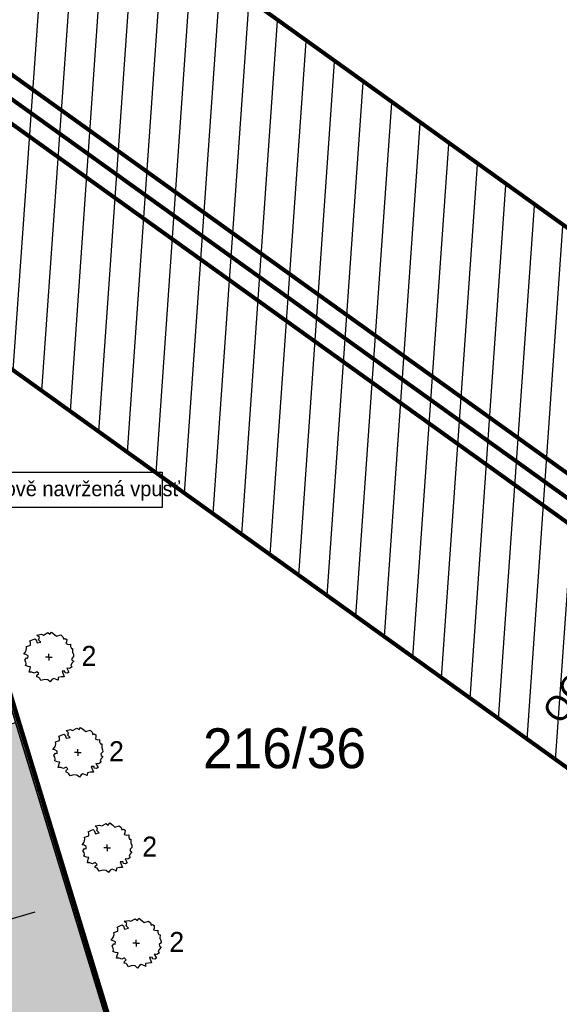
# Model space of a CAD drawing. Extents: x -740024 to -738426, y -1122140 to -1121743.
# Tile 31 of 256: x -739184 to -739157, y -1121934 to -1121884. Entities that reach past the tile are written whole.
import ezdxf

# ---------------------------------------------------------------- set-up
doc = ezdxf.new("R2010")
doc.units = 0
doc.header["$MEASUREMENT"] = 0
for name, color, linetype in [('G_DALSI_PRVKY_MAPY_L60500', 7, 'Continuous'), ('G_PARCELY_KN_T18', 7, 'Continuous'), ('Kóty', 7, 'Continuous'), ('obrubníky', 7, 'Continuous'), ('popisy', 7, 'Continuous'), ('Poznámky popiska', 7, 'Continuous'), ('souřadnice S-JSTK', 7, 'Continuous'), ('Standard', 7, 'Continuous'), ('STAVEBNÍ OBJEKTY', 7, 'Continuous'), ('SÍTĚ NOVÉ', 7, 'Continuous'), ('tx_silnice', 7, 'Continuous')]:
    doc.layers.add(name, color=color, linetype=linetype)
doc.styles.add('GENERATED_STYLE_1', font='txt')
doc.dimstyles.new('GENERATED_STYLE__16', dxfattribs={"dimtxt": 1, "dimasz": 0.7125, "dimexe": 0.18, "dimexo": 0, "dimgap": 0.09, "dimtad": 1, "dimdec": 0, "dimlfac": 1000, "dimzin": 0, "dimdsep": 46, "dimtxsty": 'GENERATED_STYLE_1', "dimblk": 'ARROWHEAD_6', "dimblk1": 'ARROWHEAD_6', "dimblk2": 'ARROWHEAD_6', "dimcen": 0.09, "dimclrd": 7, "dimclre": 7, "dimclrt": 7, "dimadec": 0, "dimazin": 0, "dimtfac": 1, "dimtdec": 4, "dimtmove": 0, "dimatfit": 3, "dimfxl": 0, "dimtolj": 1, "dimtzin": 0, "dimarcsym": 0})
doc.dimstyles.new('GENERATED_STYLE__33', dxfattribs={"dimtxt": 0.18, "dimasz": 0.6384, "dimexe": 0.18, "dimexo": 0.0625, "dimgap": 0.09, "dimtad": 0, "dimtih": 1, "dimtoh": 1, "dimdec": 4, "dimzin": 0, "dimdsep": 46, "dimcen": 0.09, "dimadec": 0, "dimazin": 0, "dimtfac": 1, "dimtdec": 4, "dimtmove": 0, "dimatfit": 3, "dimldrblk": 'ARROWHEAD_5', "dimfxl": 0, "dimtolj": 1, "dimtzin": 0, "dimarcsym": 0})

# ---------------------------------------------------------------- blocks, each defined once
blk = doc.blocks.new('*D1355', base_point=(-738576.986, -1121962.538))
at = {"layer": 'Kóty'}
for p, q in [((-739150.328, -1121914.541), (-739150.5, -1121913.495)), ((-739150.414, -1121914.018), (-739156.243, -1121922.143)), ((-739156.33, -1121921.62), (-739156.157, -1121922.666)), ((-739156.815, -1121921.733), (-739155.672, -1121922.553)), ((-739156.243, -1121922.143), (-739156.571, -1121922.6))]:
    blk.add_line(p, q, dxfattribs=at)
at = {"layer": 'Kóty', "char_height": 1, "attachment_point": 7, "rotation": 54.3407, "style": 'GENERATED_STYLE_1'}
for s, insert in [('{10\xa0000}', (-739147.713, -1121909.911)), ('{ }', (-739150.105, -1121913.245)), ('{10\xa0000}', (-739154.709, -1121919.661))]:
    blk.add_mtext(s, dxfattribs=dict(at, insert=insert))
blk = doc.blocks.new('ARROWHEAD_6')
at = {"color": 0, "linetype": 'Continuous', "lineweight": 0}
for p, q in [((0, 0), (-1, 0)), ((-0.5, -0.5), (0.5, 0.5))]:
    blk.add_line(p, q, dxfattribs=at)
blk = doc.blocks.new('ARROWHEAD_5')
at = {"color": 0, "linetype": 'Continuous', "lineweight": 0}
blk.add_line((0, 0), (-1, 0), dxfattribs=at)
blk.add_solid([(-1, 0.2679), (0, 0), (-1, -0.2679), (-1, 0.2679)], dxfattribs=at)

msp = doc.modelspace()

# ---------------------------------------------------------------- hatches: boundary and pattern name
at = {"layer": 'obrubníky', "linetype": 'Continuous'}
h = msp.add_hatch(dxfattribs=at)
h.set_pattern_fill('plášť_2_kopírovat', color=256, style=0, pattern_type=2)
h.set_pattern_definition([(86, (-738576.9859, -1121962.5378), (-1.496346, 0.1046347), [])])
h.paths.add_polyline_path([(-739081.8409, -1121975.8547), (-739166.219, -1121914.9854), (-739275.5215, -1121836.5613), (-739275.5414, -1121809.4701), (-739184.9876, -1121874.442), (-739069.0126, -1121957.982)], flags=0)
h = msp.add_hatch(dxfattribs=at)
h.set_pattern_fill('CUT_STONE_KOPÍROVAT', color=256, style=0, pattern_type=2)
h.set_pattern_definition([(45, (-738576.9859, -1121962.5378), (-0.4772971, 0.4772971), [0, -0.45, 0, -0.675]), (110, (-738575.4859, -1121962.5378), (0.6342925, 0.2308636), [0, -0.33, 0, -0.57])])
h.paths.add_polyline_path([(-739204.2082, -1121977.8468), (-739205.9538, -1121972.2618), (-739200.2147, -1121970.5219), (-739203.0435, -1121961.4894, 0.4142136), (-739209.9644, -1121957.9396), (-739210.3998, -1121958.0759), (-739212.0448, -1121952.8232), (-739189.5107, -1121945.9363), (-739187.4645, -1121952.6305), (-739187.0819, -1121952.5136), (-739189.1281, -1121945.8193), (-739189.0806, -1121945.8038, 0.3693412), (-739188.3671, -1121944.717), (-739191.3296, -1121935.0254), (-739187.5043, -1121933.8561), (-739191.3044, -1121921.4239), (-739184.6102, -1121919.3777), (-739169.9457, -1121967.3528)], flags=0)

# ---------------------------------------------------------------- linework, layer by layer
at = {"layer": 'G_DALSI_PRVKY_MAPY_L60500', "color": 1, "lineweight": 200, "flags": 128}
for points in [[(-739275.1815, -1121809.7283), (-739126.8324, -1121916.1681)], [(-739275.1815, -1121822.036), (-739132.662, -1121924.2931)], [(-739275.6358, -1121824.1716), (-739133.8279, -1121925.9181)], [(-739275.5215, -1121836.5613), (-739139.6607, -1121934.0409)], [(-739252.075, -1121839.8456), (-739133.245, -1121925.1056)]]:
    msp.add_lwpolyline(points, dxfattribs=at)
at = {"layer": 'obrubníky', "flags": 128}
msp.add_lwpolyline([(-739204.2082, -1121977.8468), (-739205.9538, -1121972.2618), (-739200.2147, -1121970.5219), (-739203.0435, -1121961.4894, 0.4142136), (-739209.9644, -1121957.9396), (-739210.3998, -1121958.0759), (-739212.0448, -1121952.8232), (-739189.5107, -1121945.9363), (-739187.4645, -1121952.6305), (-739187.0819, -1121952.5136), (-739189.1281, -1121945.8193), (-739189.0806, -1121945.8038, 0.3693412), (-739188.3671, -1121944.717), (-739191.3296, -1121935.0254), (-739187.5043, -1121933.8561), (-739191.3044, -1121921.4239), (-739184.6102, -1121919.3777), (-739169.9457, -1121967.3528)], format="xyb", close=True, dxfattribs=at)
at = {"layer": 'Poznámky popiska', "flags": 128}
msp.add_lwpolyline([(-739187.4207, -1121906.8137), (-739177.2549, -1121906.8137), (-739177.2549, -1121908.5923), (-739187.4207, -1121908.5923)], close=True, dxfattribs=at)
at = {"layer": 'souřadnice S-JSTK'}
for p, q in [((-739183.8942, -1121915.2848), (-739183.7301, -1121915.2053)), ((-739183.7301, -1121915.2053), (-739183.6471, -1121915.1757)), ((-739183.6471, -1121915.1757), (-739183.582, -1121915.2231)), ((-739183.5388, -1121914.9904), (-739183.3154, -1121914.9506)), ((-739183.4161, -1121915.1046), (-739183.5388, -1121914.9904)), ((-739183.4517, -1121915.229), (-739183.4161, -1121915.1046)), ((-739183.3154, -1121914.9506), (-739183.2088, -1121914.9921)), ((-739183.2088, -1121914.9921), (-739182.9956, -1121914.8677)), ((-739182.9956, -1121914.8677), (-739182.883, -1121914.9506)), ((-739182.883, -1121914.9506), (-739182.8061, -1121914.839)), ((-739182.8061, -1121914.839), (-739182.652, -1121914.9566)), ((-739182.652, -1121914.9566), (-739182.5513, -1121915.0513)), ((-739182.5513, -1121915.0513), (-739182.334, -1121914.9836)), ((-739182.334, -1121914.9836), (-739182.2314, -1121915.081)), ((-739182.2314, -1121915.081), (-739182.1959, -1121915.1935)), ((-739182.1959, -1121915.1935), (-739182.1248, -1121915.1639)), ((-739182.1248, -1121915.1639), (-739182.0371, -1121915.2064)), ((-739182.0371, -1121915.2064), (-739182.0478, -1121915.3357)), ((-739184.0914, -1121915.8095), (-739184.0559, -1121915.6614)), ((-739184.0674, -1121915.5581), (-739183.9611, -1121915.5311)), ((-739184.0559, -1121915.6614), (-739184.0674, -1121915.5581)), ((-739183.9611, -1121915.5311), (-739183.8604, -1121915.4897)), ((-739183.8604, -1121915.3653), (-739183.8942, -1121915.2848)), ((-739183.8604, -1121915.4897), (-739183.8604, -1121915.3653)), ((-739183.582, -1121915.2231), (-739183.5304, -1121915.3855)), ((-739183.5304, -1121915.3855), (-739183.3339, -1121915.3434)), ((-739183.3339, -1121915.3434), (-739183.4517, -1121915.229)), ((-739182.0478, -1121915.3357), (-739182.0834, -1121915.4186)), ((-739182.0834, -1121915.4186), (-739181.9471, -1121915.4541)), ((-739181.9471, -1121915.4541), (-739181.8554, -1121915.4406)), ((-739181.8554, -1121915.4406), (-739181.8523, -1121915.5608)), ((-739181.8523, -1121915.5608), (-739181.8109, -1121915.6674)), ((-739181.8109, -1121915.6674), (-739181.748, -1121915.6682)), ((-739181.748, -1121915.6682), (-739181.7516, -1121915.851)), ((-739184.1942, -1121915.9428), (-739184.0914, -1121915.8095)), ((-739184.0973, -1121915.9695), (-739184.1942, -1121915.9428)), ((-739184.1506, -1121916.2419), (-739184.0677, -1121916.1235)), ((-739183.9848, -1121916.0346), (-739184.0973, -1121915.9695)), ((-739184.0677, -1121916.1235), (-739183.9907, -1121916.1472)), ((-739183.9907, -1121916.1472), (-739183.9848, -1121916.0346)), ((-739182.9438, -1121916.0894), (-739183.1104, -1121916.0894)), ((-739182.9438, -1121916.0894), (-739182.9438, -1121915.9227)), ((-739182.9438, -1121916.0894), (-739182.7771, -1121916.0894)), ((-739182.9438, -1121916.0894), (-739182.9438, -1121916.2561)), ((-739181.6983, -1121916.0702), (-739181.7872, -1121916.1649)), ((-739181.7872, -1121916.1649), (-739181.7813, -1121916.2419)), ((-739181.7516, -1121915.851), (-739181.7043, -1121915.9576)), ((-739181.7043, -1121915.9576), (-739181.6983, -1121916.0702)), ((-739184.0973, -1121916.3367), (-739184.1506, -1121916.2419)), ((-739184.1079, -1121916.5183), (-739184.0796, -1121916.4374)), ((-739183.9789, -1121916.5677), (-739184.1079, -1121916.5183)), ((-739184.0796, -1121916.4374), (-739184.0973, -1121916.3367)), ((-739183.8545, -1121916.5737), (-739183.9789, -1121916.5677)), ((-739183.9303, -1121916.8438), (-739183.8841, -1121916.6684)), ((-739183.8841, -1121916.6684), (-739183.8545, -1121916.5737)), ((-739181.9057, -1121916.6625), (-739182.036, -1121916.6447)), ((-739182.036, -1121916.6447), (-739181.9309, -1121916.8449)), ((-739181.7775, -1121916.5812), (-739181.9057, -1121916.6625)), ((-739181.7813, -1121916.396), (-739181.8346, -1121916.5085)), ((-739181.8346, -1121916.5085), (-739181.7775, -1121916.5812)), ((-739181.7813, -1121916.2419), (-739181.6934, -1121916.2951)), ((-739181.6934, -1121916.2951), (-739181.7813, -1121916.396)), ((-739183.8012, -1121916.8461), (-739183.9303, -1121916.8438)), ((-739183.6708, -1121916.8994), (-739183.8012, -1121916.8461)), ((-739183.5405, -1121916.8284), (-739183.6708, -1121916.8994)), ((-739183.4457, -1121916.9231), (-739183.5405, -1121916.8284)), ((-739183.5405, -1121917.089), (-739183.5346, -1121917.0061)), ((-739183.4457, -1121917.1186), (-739183.5405, -1121917.089)), ((-739183.5346, -1121917.0061), (-739183.4457, -1121916.9231)), ((-739183.3984, -1121917.1719), (-739183.4457, -1121917.1186)), ((-739183.3375, -1121917.2732), (-739183.3984, -1121917.1719)), ((-739182.6935, -1121917.1601), (-739182.7823, -1121917.2134)), ((-739182.5158, -1121917.2312), (-739182.6935, -1121917.1601)), ((-739182.4684, -1121917.1186), (-739182.4781, -1121917.2569)), ((-739182.3262, -1121917.089), (-739182.4684, -1121917.1186)), ((-739182.1689, -1121917.0837), (-739182.3262, -1121917.089)), ((-739182.1307, -1121916.8047), (-739182.2788, -1121916.7987)), ((-739182.2788, -1121916.7987), (-739182.1689, -1121917.0837)), ((-739182.1248, -1121916.8876), (-739182.1307, -1121916.8047)), ((-739182.0123, -1121916.8994), (-739182.1248, -1121916.8876)), ((-739181.9309, -1121916.8449), (-739182.0123, -1121916.8994)), ((-739183.1436, -1121917.2134), (-739183.3375, -1121917.2732)), ((-739182.9896, -1121917.2371), (-739183.1436, -1121917.2134)), ((-739182.8714, -1121917.3398), (-739182.9896, -1121917.2371)), ((-739182.7823, -1121917.2134), (-739182.8714, -1121917.3398)), ((-739182.4781, -1121917.2569), (-739182.5158, -1121917.2312)), ((-739181.7472, -1121919.7737), (-739181.534, -1121919.6493)), ((-739181.534, -1121919.6493), (-739181.4214, -1121919.7322)), ((-739181.4214, -1121919.7322), (-739181.3445, -1121919.6206)), ((-739181.3445, -1121919.6206), (-739181.1904, -1121919.7382)), ((-739182.4326, -1121920.0664), (-739182.2685, -1121919.9869)), ((-739182.3988, -1121920.1469), (-739182.4326, -1121920.0664)), ((-739182.3988, -1121920.2713), (-739182.3988, -1121920.1469)), ((-739182.2685, -1121919.9869), (-739182.1856, -1121919.9573)), ((-739182.1856, -1121919.9573), (-739182.1204, -1121920.0047)), ((-739182.1204, -1121920.0047), (-739182.0688, -1121920.1671)), ((-739182.0772, -1121919.772), (-739181.8538, -1121919.7322)), ((-739181.9545, -1121919.8863), (-739182.0772, -1121919.772)), ((-739182.0688, -1121920.1671), (-739181.8723, -1121920.125)), ((-739181.9901, -1121920.0106), (-739181.9545, -1121919.8863)), ((-739181.8723, -1121920.125), (-739181.9901, -1121920.0106)), ((-739181.8538, -1121919.7322), (-739181.7472, -1121919.7737)), ((-739181.1904, -1121919.7382), (-739181.0897, -1121919.8329)), ((-739181.0897, -1121919.8329), (-739180.8724, -1121919.7652)), ((-739180.8724, -1121919.7652), (-739180.7699, -1121919.8626)), ((-739180.7699, -1121919.8626), (-739180.7343, -1121919.9751)), ((-739180.7343, -1121919.9751), (-739180.6632, -1121919.9455)), ((-739180.6632, -1121919.9455), (-739180.5755, -1121919.988)), ((-739180.5862, -1121920.1173), (-739180.6218, -1121920.2002)), ((-739180.5755, -1121919.988), (-739180.5862, -1121920.1173)), ((-739182.7326, -1121920.7244), (-739182.6298, -1121920.5911)), ((-739182.6298, -1121920.5911), (-739182.5943, -1121920.4431)), ((-739182.6058, -1121920.3398), (-739182.4995, -1121920.3127)), ((-739182.5943, -1121920.4431), (-739182.6058, -1121920.3398)), ((-739182.4995, -1121920.3127), (-739182.3988, -1121920.2713)), ((-739180.6218, -1121920.2002), (-739180.4855, -1121920.2357)), ((-739180.4855, -1121920.2357), (-739180.3938, -1121920.2222)), ((-739180.3938, -1121920.2222), (-739180.3908, -1121920.3424)), ((-739180.3908, -1121920.3424), (-739180.3493, -1121920.449)), ((-739180.3493, -1121920.449), (-739180.2864, -1121920.4498)), ((-739180.2864, -1121920.4498), (-739180.2901, -1121920.6326)), ((-739180.2901, -1121920.6326), (-739180.2427, -1121920.7392)), ((-739182.6357, -1121920.7511), (-739182.7326, -1121920.7244)), ((-739182.689, -1121921.0236), (-739182.6061, -1121920.9051)), ((-739182.6357, -1121921.1183), (-739182.689, -1121921.0236)), ((-739182.5232, -1121920.8162), (-739182.6357, -1121920.7511)), ((-739182.618, -1121921.219), (-739182.6357, -1121921.1183)), ((-739182.6061, -1121920.9051), (-739182.5291, -1121920.9288)), ((-739182.5291, -1121920.9288), (-739182.5232, -1121920.8162)), ((-739181.4822, -1121920.871), (-739181.6489, -1121920.871)), ((-739181.4822, -1121920.871), (-739181.4822, -1121920.7043)), ((-739181.4822, -1121920.871), (-739181.3155, -1121920.871)), ((-739181.4822, -1121920.871), (-739181.4822, -1121921.0377)), ((-739180.2367, -1121920.8518), (-739180.3256, -1121920.9465)), ((-739180.3256, -1121920.9465), (-739180.3197, -1121921.0236)), ((-739180.3197, -1121921.0236), (-739180.2318, -1121921.0767)), ((-739180.2318, -1121921.0767), (-739180.3197, -1121921.1776)), ((-739180.2427, -1121920.7392), (-739180.2367, -1121920.8518)), ((-739182.6463, -1121921.2999), (-739182.618, -1121921.219)), ((-739182.5173, -1121921.3493), (-739182.6463, -1121921.2999)), ((-739182.3929, -1121921.3553), (-739182.5173, -1121921.3493)), ((-739182.4687, -1121921.6254), (-739182.4225, -1121921.45)), ((-739182.3396, -1121921.6277), (-739182.4687, -1121921.6254)), ((-739182.4225, -1121921.45), (-739182.3929, -1121921.3553)), ((-739182.2092, -1121921.6811), (-739182.3396, -1121921.6277)), ((-739182.0789, -1121921.61), (-739182.2092, -1121921.6811)), ((-739181.9842, -1121921.7047), (-739182.0789, -1121921.61)), ((-739180.6692, -1121921.5863), (-739180.8172, -1121921.5804)), ((-739180.8172, -1121921.5804), (-739180.7073, -1121921.8653)), ((-739180.6632, -1121921.6692), (-739180.6692, -1121921.5863)), ((-739180.4441, -1121921.4441), (-739180.5744, -1121921.4263)), ((-739180.5744, -1121921.4263), (-739180.4693, -1121921.6265)), ((-739180.4693, -1121921.6265), (-739180.5507, -1121921.6811)), ((-739180.3159, -1121921.3628), (-739180.4441, -1121921.4441)), ((-739180.3197, -1121921.1776), (-739180.373, -1121921.2901)), ((-739180.373, -1121921.2901), (-739180.3159, -1121921.3628)), ((-739182.0789, -1121921.8706), (-739182.073, -1121921.7877)), ((-739181.9842, -1121921.9002), (-739182.0789, -1121921.8706)), ((-739182.073, -1121921.7877), (-739181.9842, -1121921.7047)), ((-739181.9368, -1121921.9535), (-739181.9842, -1121921.9002)), ((-739181.8759, -1121922.0548), (-739181.9368, -1121921.9535)), ((-739181.6821, -1121921.995), (-739181.8759, -1121922.0548)), ((-739181.5281, -1121922.0187), (-739181.6821, -1121921.995)), ((-739181.4098, -1121922.1214), (-739181.5281, -1121922.0187)), ((-739181.3207, -1121921.995), (-739181.4098, -1121922.1214)), ((-739181.2319, -1121921.9417), (-739181.3207, -1121921.995)), ((-739181.0542, -1121922.0128), (-739181.2319, -1121921.9417)), ((-739181.0165, -1121922.0385), (-739181.0542, -1121922.0128)), ((-739181.0068, -1121921.9002), (-739181.0165, -1121922.0385)), ((-739180.8646, -1121921.8706), (-739181.0068, -1121921.9002)), ((-739180.7073, -1121921.8653), (-739180.8646, -1121921.8706)), ((-739180.5507, -1121921.6811), (-739180.6632, -1121921.6692)), ((-739180.6156, -1121924.5536), (-739180.3922, -1121924.5138)), ((-739180.4929, -1121924.6679), (-739180.6156, -1121924.5536)), ((-739180.3922, -1121924.5138), (-739180.2856, -1121924.5553)), ((-739180.2856, -1121924.5553), (-739180.0724, -1121924.4309)), ((-739180.0724, -1121924.4309), (-739179.9598, -1121924.5138)), ((-739179.9598, -1121924.5138), (-739179.8829, -1121924.4022)), ((-739179.8829, -1121924.4022), (-739179.7288, -1121924.5198)), ((-739179.7288, -1121924.5198), (-739179.6281, -1121924.6145)), ((-739179.6281, -1121924.6145), (-739179.4108, -1121924.5468)), ((-739179.4108, -1121924.5468), (-739179.3083, -1121924.6442)), ((-739181.1442, -1121925.1214), (-739181.0379, -1121925.0943)), ((-739181.0379, -1121925.0943), (-739180.9372, -1121925.0529)), ((-739180.971, -1121924.848), (-739180.8069, -1121924.7686)), ((-739180.9372, -1121924.9285), (-739180.971, -1121924.848)), ((-739180.9372, -1121925.0529), (-739180.9372, -1121924.9285)), ((-739180.8069, -1121924.7686), (-739180.724, -1121924.7389)), ((-739180.724, -1121924.7389), (-739180.6588, -1121924.7863)), ((-739180.6588, -1121924.7863), (-739180.6072, -1121924.9487)), ((-739180.6072, -1121924.9487), (-739180.4107, -1121924.9066)), ((-739180.5285, -1121924.7922), (-739180.4929, -1121924.6679)), ((-739180.4107, -1121924.9066), (-739180.5285, -1121924.7922)), ((-739179.3083, -1121924.6442), (-739179.2727, -1121924.7567)), ((-739179.2727, -1121924.7567), (-739179.2016, -1121924.7271)), ((-739179.2016, -1121924.7271), (-739179.114, -1121924.7696)), ((-739179.1246, -1121924.8989), (-739179.1602, -1121924.9818)), ((-739179.1602, -1121924.9818), (-739179.0239, -1121925.0173)), ((-739179.114, -1121924.7696), (-739179.1246, -1121924.8989)), ((-739179.0239, -1121925.0173), (-739178.9322, -1121925.0038)), ((-739178.9322, -1121925.0038), (-739178.9292, -1121925.124)), ((-739181.271, -1121925.506), (-739181.1682, -1121925.3727)), ((-739181.1741, -1121925.5327), (-739181.271, -1121925.506)), ((-739181.0616, -1121925.5978), (-739181.1741, -1121925.5327)), ((-739181.1682, -1121925.3727), (-739181.1327, -1121925.2247)), ((-739181.1327, -1121925.2247), (-739181.1442, -1121925.1214)), ((-739180.0206, -1121925.6526), (-739180.0206, -1121925.4859)), ((-739178.9292, -1121925.124), (-739178.8877, -1121925.2306)), ((-739178.8877, -1121925.2306), (-739178.8248, -1121925.2314)), ((-739178.8248, -1121925.2314), (-739178.8285, -1121925.4142)), ((-739178.8285, -1121925.4142), (-739178.7811, -1121925.5208)), ((-739178.7811, -1121925.5208), (-739178.7752, -1121925.6334)), ((-739181.2275, -1121925.8052), (-739181.1445, -1121925.6867)), ((-739181.1741, -1121925.8999), (-739181.2275, -1121925.8052)), ((-739181.1847, -1121926.0815), (-739181.1564, -1121926.0006)), ((-739181.0557, -1121926.1309), (-739181.1847, -1121926.0815)), ((-739181.1564, -1121926.0006), (-739181.1741, -1121925.8999)), ((-739181.1445, -1121925.6867), (-739181.0675, -1121925.7104)), ((-739181.0675, -1121925.7104), (-739181.0616, -1121925.5978)), ((-739180.0206, -1121925.6526), (-739180.1873, -1121925.6526)), ((-739180.0206, -1121925.6526), (-739179.8539, -1121925.6526)), ((-739180.0206, -1121925.6526), (-739180.0206, -1121925.8193)), ((-739178.8581, -1121925.9592), (-739178.9114, -1121926.0717)), ((-739178.9114, -1121926.0717), (-739178.8543, -1121926.1444)), ((-739178.7752, -1121925.6334), (-739178.864, -1121925.7282)), ((-739178.864, -1121925.7282), (-739178.8581, -1121925.8052)), ((-739178.8581, -1121925.8052), (-739178.7702, -1121925.8583)), ((-739178.7702, -1121925.8583), (-739178.8581, -1121925.9592)), ((-739180.9313, -1121926.1369), (-739181.0557, -1121926.1309)), ((-739181.0071, -1121926.407), (-739180.9609, -1121926.2316)), ((-739180.878, -1121926.4093), (-739181.0071, -1121926.407)), ((-739180.9609, -1121926.2316), (-739180.9313, -1121926.1369)), ((-739180.7477, -1121926.4627), (-739180.878, -1121926.4093)), ((-739180.6173, -1121926.3916), (-739180.7477, -1121926.4627)), ((-739180.5226, -1121926.4864), (-739180.6173, -1121926.3916)), ((-739180.6173, -1121926.6522), (-739180.6114, -1121926.5693)), ((-739180.6114, -1121926.5693), (-739180.5226, -1121926.4864)), ((-739179.2076, -1121926.3679), (-739179.3556, -1121926.362)), ((-739179.3556, -1121926.362), (-739179.2457, -1121926.6469)), ((-739179.2016, -1121926.4508), (-739179.2076, -1121926.3679)), ((-739179.0891, -1121926.4627), (-739179.2016, -1121926.4508)), ((-739178.9825, -1121926.2257), (-739179.1128, -1121926.208)), ((-739179.1128, -1121926.208), (-739179.0077, -1121926.4081)), ((-739179.0077, -1121926.4081), (-739179.0891, -1121926.4627)), ((-739178.8543, -1121926.1444), (-739178.9825, -1121926.2257)), ((-739180.5226, -1121926.6818), (-739180.6173, -1121926.6522)), ((-739180.4752, -1121926.7351), (-739180.5226, -1121926.6818)), ((-739180.4143, -1121926.8364), (-739180.4752, -1121926.7351)), ((-739180.2205, -1121926.7766), (-739180.4143, -1121926.8364)), ((-739180.0665, -1121926.8003), (-739180.2205, -1121926.7766)), ((-739179.9482, -1121926.903), (-739180.0665, -1121926.8003)), ((-739179.8591, -1121926.7766), (-739179.9482, -1121926.903)), ((-739179.7703, -1121926.7233), (-739179.8591, -1121926.7766)), ((-739179.5926, -1121926.7944), (-739179.7703, -1121926.7233)), ((-739179.5549, -1121926.8201), (-739179.5926, -1121926.7944)), ((-739179.5452, -1121926.6818), (-739179.5549, -1121926.8201)), ((-739179.403, -1121926.6522), (-739179.5452, -1121926.6818)), ((-739179.2457, -1121926.6469), (-739179.403, -1121926.6522)), ((-739179.3453, -1121929.5502), (-739179.2624, -1121929.5205)), ((-739179.2624, -1121929.5205), (-739179.1972, -1121929.5679)), ((-739179.154, -1121929.3352), (-739178.9307, -1121929.2955)), ((-739179.0314, -1121929.4495), (-739179.154, -1121929.3352)), ((-739179.0669, -1121929.5739), (-739179.0314, -1121929.4495)), ((-739178.9307, -1121929.2955), (-739178.824, -1121929.3369)), ((-739178.824, -1121929.3369), (-739178.6108, -1121929.2125)), ((-739178.6108, -1121929.2125), (-739178.4982, -1121929.2955)), ((-739178.4982, -1121929.2955), (-739178.4213, -1121929.1838)), ((-739178.4213, -1121929.1838), (-739178.2672, -1121929.3014)), ((-739178.2672, -1121929.3014), (-739178.1665, -1121929.3962)), ((-739178.1665, -1121929.3962), (-739177.9492, -1121929.3284)), ((-739177.9492, -1121929.3284), (-739177.8467, -1121929.4258)), ((-739177.8467, -1121929.4258), (-739177.8111, -1121929.5383)), ((-739177.8111, -1121929.5383), (-739177.74, -1121929.5087)), ((-739177.74, -1121929.5087), (-739177.6524, -1121929.5512)), ((-739179.7066, -1121930.1544), (-739179.6711, -1121930.0063)), ((-739179.6826, -1121929.903), (-739179.5763, -1121929.876)), ((-739179.6711, -1121930.0063), (-739179.6826, -1121929.903)), ((-739179.5763, -1121929.876), (-739179.4756, -1121929.8345)), ((-739179.5094, -1121929.6296), (-739179.3453, -1121929.5502)), ((-739179.4756, -1121929.7101), (-739179.5094, -1121929.6296)), ((-739179.4756, -1121929.8345), (-739179.4756, -1121929.7101)), ((-739179.1972, -1121929.5679), (-739179.1456, -1121929.7303)), ((-739179.1456, -1121929.7303), (-739178.9492, -1121929.6882)), ((-739178.9492, -1121929.6882), (-739179.0669, -1121929.5739)), ((-739177.663, -1121929.6805), (-739177.6986, -1121929.7634)), ((-739177.6986, -1121929.7634), (-739177.5623, -1121929.7989)), ((-739177.6524, -1121929.5512), (-739177.663, -1121929.6805)), ((-739177.5623, -1121929.7989), (-739177.4707, -1121929.7854)), ((-739177.4707, -1121929.7854), (-739177.4676, -1121929.9056)), ((-739177.4676, -1121929.9056), (-739177.4261, -1121930.0122)), ((-739177.4261, -1121930.0122), (-739177.3632, -1121930.013)), ((-739177.3632, -1121930.013), (-739177.3669, -1121930.1958)), ((-739179.8094, -1121930.2876), (-739179.7066, -1121930.1544)), ((-739179.7126, -1121930.3143), (-739179.8094, -1121930.2876)), ((-739179.7659, -1121930.5868), (-739179.6829, -1121930.4683)), ((-739179.6, -1121930.3794), (-739179.7126, -1121930.3143)), ((-739179.6829, -1121930.4683), (-739179.6059, -1121930.492)), ((-739179.6059, -1121930.492), (-739179.6, -1121930.3794)), ((-739178.559, -1121930.4342), (-739178.7257, -1121930.4342)), ((-739178.559, -1121930.4342), (-739178.559, -1121930.2675)), ((-739178.559, -1121930.4342), (-739178.3923, -1121930.4342)), ((-739178.559, -1121930.4342), (-739178.559, -1121930.6009)), ((-739177.3136, -1121930.415), (-739177.4024, -1121930.5098)), ((-739177.4024, -1121930.5098), (-739177.3965, -1121930.5868)), ((-739177.3669, -1121930.1958), (-739177.3195, -1121930.3024)), ((-739177.3195, -1121930.3024), (-739177.3136, -1121930.415)), ((-739179.7126, -1121930.6815), (-739179.7659, -1121930.5868)), ((-739179.7231, -1121930.8631), (-739179.6948, -1121930.7822)), ((-739179.5941, -1121930.9126), (-739179.7231, -1121930.8631)), ((-739179.6948, -1121930.7822), (-739179.7126, -1121930.6815)), ((-739179.4697, -1121930.9185), (-739179.5941, -1121930.9126)), ((-739179.5455, -1121931.1886), (-739179.4993, -1121931.0133)), ((-739179.4993, -1121931.0133), (-739179.4697, -1121930.9185)), ((-739177.5209, -1121931.0073), (-739177.6512, -1121930.9896)), ((-739177.6512, -1121930.9896), (-739177.5462, -1121931.1898)), ((-739177.3927, -1121930.926), (-739177.5209, -1121931.0073)), ((-739177.3965, -1121930.7408), (-739177.4498, -1121930.8533)), ((-739177.4498, -1121930.8533), (-739177.3927, -1121930.926)), ((-739177.3965, -1121930.5868), (-739177.3086, -1121930.6399)), ((-739177.3086, -1121930.6399), (-739177.3965, -1121930.7408)), ((-739179.4164, -1121931.191), (-739179.5455, -1121931.1886)), ((-739179.2861, -1121931.2443), (-739179.4164, -1121931.191)), ((-739179.1558, -1121931.1732), (-739179.2861, -1121931.2443)), ((-739179.061, -1121931.268), (-739179.1558, -1121931.1732)), ((-739179.1558, -1121931.4338), (-739179.1498, -1121931.3509)), ((-739179.061, -1121931.4634), (-739179.1558, -1121931.4338)), ((-739179.1498, -1121931.3509), (-739179.061, -1121931.268)), ((-739179.0136, -1121931.5167), (-739179.061, -1121931.4634)), ((-739178.3087, -1121931.5049), (-739178.3976, -1121931.5582)), ((-739178.131, -1121931.576), (-739178.3087, -1121931.5049)), ((-739178.0836, -1121931.4634), (-739178.0933, -1121931.6017)), ((-739177.9414, -1121931.4338), (-739178.0836, -1121931.4634)), ((-739177.7841, -1121931.4285), (-739177.9414, -1121931.4338)), ((-739177.746, -1121931.1495), (-739177.8941, -1121931.1436)), ((-739177.8941, -1121931.1436), (-739177.7841, -1121931.4285)), ((-739177.74, -1121931.2324), (-739177.746, -1121931.1495)), ((-739177.6275, -1121931.2443), (-739177.74, -1121931.2324)), ((-739177.5462, -1121931.1898), (-739177.6275, -1121931.2443)), ((-739178.9527, -1121931.618), (-739179.0136, -1121931.5167)), ((-739178.7589, -1121931.5582), (-739178.9527, -1121931.618)), ((-739178.6049, -1121931.5819), (-739178.7589, -1121931.5582)), ((-739178.4866, -1121931.6846), (-739178.6049, -1121931.5819)), ((-739178.3976, -1121931.5582), (-739178.4866, -1121931.6846)), ((-739178.0933, -1121931.6017), (-739178.131, -1121931.576))]:
    msp.add_line(p, q, dxfattribs=at)
at = {"layer": 'Standard', "color": 1, "lineweight": 200}
msp.add_line((-739169.7584, -1121967.4523), (-739191.1029, -1121897.6235), dxfattribs=at)
at = {"layer": 'SÍTĚ NOVÉ'}
msp.add_line((-739169.9457, -1121967.3528), (-739186.6194, -1121912.8045), dxfattribs=at)
at = {"layer": 'tx_silnice'}
for p, q in [((-739191.2286, -1121897.7254), (-739169.9457, -1121967.3528)), ((-739169.7584, -1121967.4523), (-739191.0852, -1121897.6815))]:
    msp.add_line(p, q, dxfattribs=at)

# ---------------------------------------------------------------- texts
at = {"layer": 'G_PARCELY_KN_T18', "insert": (-739175.2085, -1121921.6938), "char_height": 2, "attachment_point": 7, "style": 'GENERATED_STYLE_1'}
msp.add_mtext('{216/36}', dxfattribs=at)
at = {"layer": 'Poznámky popiska', "insert": (-739185.7143, -1121907.7622), "char_height": 0.75, "width": 9.56575, "attachment_point": 4, "style": 'GENERATED_STYLE_1'}
msp.add_mtext('{nově navržená vpusť}', dxfattribs=at)
at = {"layer": 'souřadnice S-JSTK', "color": 1, "lineweight": 60, "char_height": 1, "attachment_point": 4, "style": 'GENERATED_STYLE_1'}
for insert in [(-739181.2976, -1121916.0322), (-739179.9191, -1121920.8139), (-739178.2526, -1121925.5955), (-739176.8948, -1121930.3771)]:
    msp.add_mtext('{2}', dxfattribs=dict(at, insert=insert))
at = {"layer": 'STAVEBNÍ OBJEKTY', "insert": (-739157.2356, -1121919.5474), "char_height": 1.25, "attachment_point": 7, "rotation": 54.34073, "style": 'GENERATED_STYLE_1'}
msp.add_mtext('{OCHRANNÉ PÁSMO VN}', dxfattribs=at)

# ---------------------------------------------------------------- dimensions: what is measured, and where the dimension line sits
at = {"layer": 'Kóty'}
dim = msp.add_linear_dim(base=(-739143.4182, -1121904.2679), p1=(-739133.8279, -1121925.9181), p2=(-739167.4788, -1121914.0815), angle=234.34073, dimstyle='GENERATED_STYLE__16', dxfattribs=at)
dim.commit()
dim.dimension.update_dxf_attribs({"geometry": '*D1355', "text_midpoint": (-739153.8974, -1121917.6722)})

# ---------------------------------------------------------------- leaders
at = {"layer": 'popisy', "annotation_type": 0, "has_hookline": 1, "hookline_direction": 1, "text_width": 1.3335, "horizontal_direction": (0.956321, 0.292318, 0)}
msp.add_leader([(-739183.635, -1121928.8872), (-739185.4315, -1121929.4058)], dimstyle='GENERATED_STYLE__33', dxfattribs=at)

doc.saveas('drawing.dxf')
